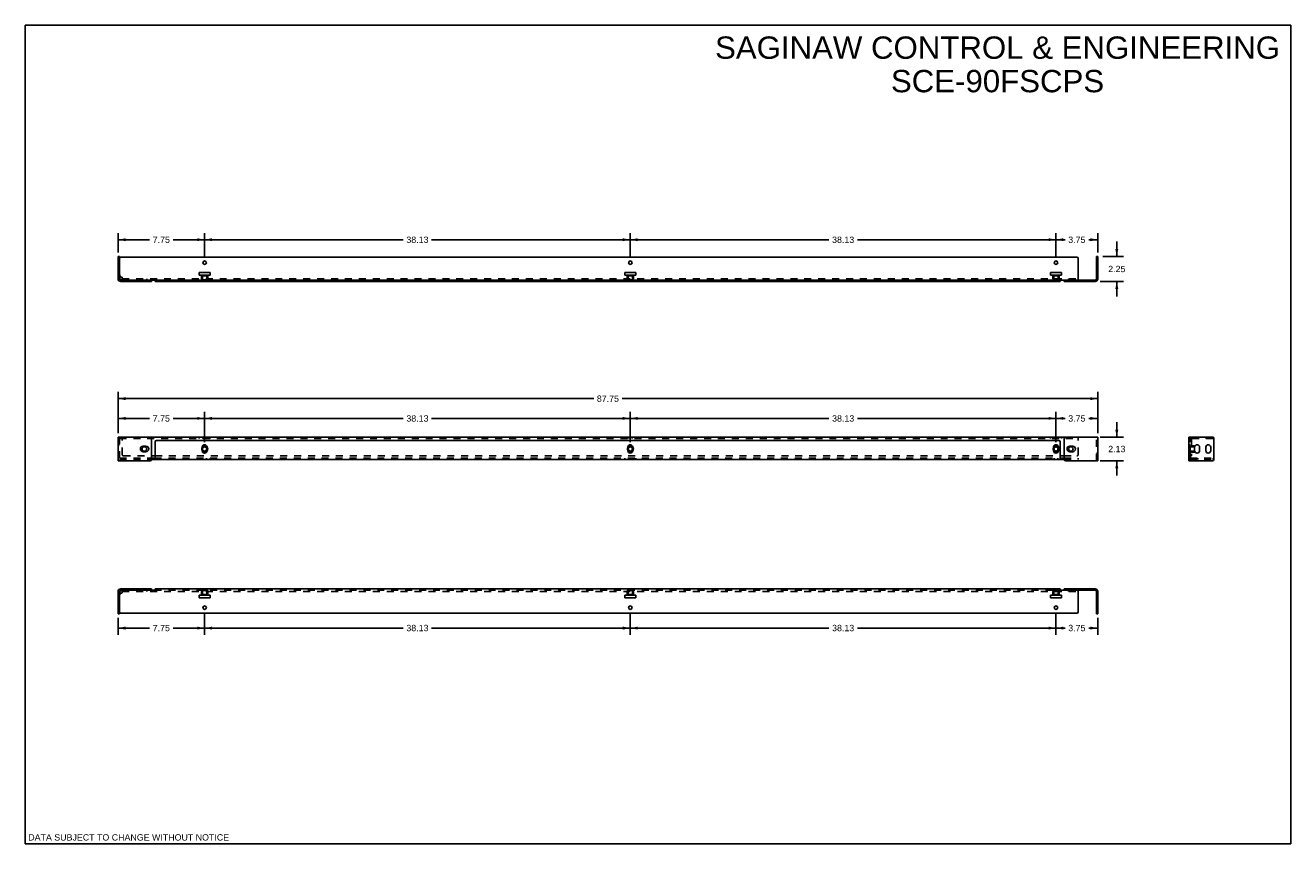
# Model space of a CAD drawing. Header units: inches. Extents: x 0 to 113, y 0 to 73.
import ezdxf

# ---------------------------------------------------------------- set-up
doc = ezdxf.new("R2010")
doc.units = ezdxf.units.IN
doc.header["$LTSCALE"] = 6.233333
doc.header["$MEASUREMENT"] = 0
doc.linetypes.add('HIDDEN', pattern=[0.2, 0.1, -0.1])
doc.layers.get('0').update_dxf_attribs({"linetype": 'CONTINUOUS'})
doc.layers.add('DEFAULT_2', color=8, linetype='HIDDEN')
doc.layers.add('DIMENSIONS', color=7, linetype='CONTINUOUS')
doc.styles.get("Standard").update_dxf_attribs({"font": 'arial.ttf'})
doc.dimstyles.new('DIMSTYLE_1', dxfattribs={"dimtxt": 0.566667, "dimasz": 0.666667, "dimexe": 0.09, "dimexo": 0.07, "dimgap": 0.0425, "dimtad": 0, "dimtih": 1, "dimtoh": 1, "dimzin": 4, "dimdsep": 46, "dimtxsty": 'Standard', "dimblk": '_FILLED', "dimblk1": '_FILLED', "dimblk2": '_FILLED', "dimcen": 0.09, "dimazin": 1, "dimtfac": 1, "dimtdec": 3, "dimtofl": 0, "dimtmove": 0, "dimatfit": 3, "dimldrblk": '_FILLED', "dimfxl": 0, "dimtolj": 1, "dimtzin": 4, "dimarcsym": 0})

# ---------------------------------------------------------------- blocks, each defined once
blk = doc.blocks.new('_FILLED')
at = {"color": 0, "linetype": 'ByBlock'}
blk.add_solid([(0, 0), (-1, 0.2), (-1, -0.2)], dxfattribs=at)
blk = doc.blocks.new('*D1')
at = {"layer": 'DIMENSIONS', "color": 2, "linetype": 'Continuous'}
for p, q in [((8.31, 36.78), (8.31, 40.48)), ((8.31, 39.88), (50.91, 39.88)), ((96.06, 39.88), (53.46, 39.88)), ((96.06, 36.78), (96.06, 40.48))]:
    blk.add_line(p, q, dxfattribs=at)
at = {"layer": 'DIMENSIONS', "color": 2, "linetype": 'Continuous', "xscale": 0.6666666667, "yscale": 0.6666666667, "zscale": 0.6666666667, "rotation": 180}
blk.add_blockref('_FILLED', (8.31, 39.88), dxfattribs=at)
at = {"layer": 'DIMENSIONS', "color": 2, "linetype": 'Continuous', "xscale": 0.6666666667, "yscale": 0.6666666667, "zscale": 0.6666666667}
blk.add_blockref('_FILLED', (96.06, 39.88), dxfattribs=at)
at = {"layer": 'DIMENSIONS', "color": 2, "linetype": 'Continuous', "insert": (52.18, 40.16), "char_height": 0.567, "width": 1.9802, "attachment_point": 2, "line_spacing_factor": 0.9}
blk.add_mtext('87.75', dxfattribs=at)
blk = doc.blocks.new('*D2')
at = {"layer": 'DIMENSIONS', "color": 2, "linetype": 'Continuous'}
for p, q in [((92.31, 35.99), (92.31, 38.71)), ((96.06, 36.78), (96.06, 38.71)), ((92.31, 38.11), (93.13, 38.11)), ((96.06, 38.11), (95.24, 38.11))]:
    blk.add_line(p, q, dxfattribs=at)
at = {"layer": 'DIMENSIONS', "color": 2, "linetype": 'Continuous', "xscale": 0.6666666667, "yscale": 0.6666666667, "zscale": 0.6666666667, "rotation": 180}
blk.add_blockref('_FILLED', (92.31, 38.11), dxfattribs=at)
at = {"layer": 'DIMENSIONS', "color": 2, "linetype": 'Continuous', "xscale": 0.6666666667, "yscale": 0.6666666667, "zscale": 0.6666666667}
blk.add_blockref('_FILLED', (96.06, 38.11), dxfattribs=at)
at = {"layer": 'DIMENSIONS', "color": 2, "linetype": 'Continuous', "insert": (94.18, 38.39), "char_height": 0.567, "width": 1.5399, "attachment_point": 2, "line_spacing_factor": 0.9}
blk.add_mtext('3.75', dxfattribs=at)
blk = doc.blocks.new('*D3')
at = {"layer": 'DIMENSIONS', "color": 2, "linetype": 'Continuous'}
for p, q in [((54.18, 35.99), (54.18, 38.71)), ((92.31, 35.99), (92.31, 38.71)), ((54.18, 38.11), (71.97, 38.11)), ((92.31, 38.11), (74.52, 38.11))]:
    blk.add_line(p, q, dxfattribs=at)
at = {"layer": 'DIMENSIONS', "color": 2, "linetype": 'Continuous', "xscale": 0.6666666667, "yscale": 0.6666666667, "zscale": 0.6666666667, "rotation": 180}
blk.add_blockref('_FILLED', (54.18, 38.11), dxfattribs=at)
at = {"layer": 'DIMENSIONS', "color": 2, "linetype": 'Continuous', "xscale": 0.6666666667, "yscale": 0.6666666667, "zscale": 0.6666666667}
blk.add_blockref('_FILLED', (92.31, 38.11), dxfattribs=at)
at = {"layer": 'DIMENSIONS', "color": 2, "linetype": 'Continuous', "insert": (73.25, 38.39), "char_height": 0.567, "width": 1.9802, "attachment_point": 2, "line_spacing_factor": 0.9}
blk.add_mtext('38.13', dxfattribs=at)
blk = doc.blocks.new('*D4')
at = {"layer": 'DIMENSIONS', "color": 2, "linetype": 'Continuous'}
for p, q in [((16.06, 35.99), (16.06, 38.71)), ((54.18, 35.99), (54.18, 38.71)), ((16.06, 38.11), (33.85, 38.11)), ((54.18, 38.11), (36.39, 38.11))]:
    blk.add_line(p, q, dxfattribs=at)
at = {"layer": 'DIMENSIONS', "color": 2, "linetype": 'Continuous', "xscale": 0.6666666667, "yscale": 0.6666666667, "zscale": 0.6666666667, "rotation": 180}
blk.add_blockref('_FILLED', (16.06, 38.11), dxfattribs=at)
at = {"layer": 'DIMENSIONS', "color": 2, "linetype": 'Continuous', "xscale": 0.6666666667, "yscale": 0.6666666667, "zscale": 0.6666666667}
blk.add_blockref('_FILLED', (54.18, 38.11), dxfattribs=at)
at = {"layer": 'DIMENSIONS', "color": 2, "linetype": 'Continuous', "insert": (35.12, 38.39), "char_height": 0.567, "width": 1.9802, "attachment_point": 2, "line_spacing_factor": 0.9}
blk.add_mtext('38.13', dxfattribs=at)
blk = doc.blocks.new('*D5')
at = {"layer": 'DIMENSIONS', "color": 2, "linetype": 'Continuous'}
for p, q in [((8.31, 36.78), (8.31, 38.71)), ((16.06, 35.99), (16.06, 38.71)), ((8.31, 38.11), (11.13, 38.11)), ((16.06, 38.11), (13.24, 38.11))]:
    blk.add_line(p, q, dxfattribs=at)
at = {"layer": 'DIMENSIONS', "color": 2, "linetype": 'Continuous', "xscale": 0.6666666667, "yscale": 0.6666666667, "zscale": 0.6666666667, "rotation": 180}
blk.add_blockref('_FILLED', (8.31, 38.11), dxfattribs=at)
at = {"layer": 'DIMENSIONS', "color": 2, "linetype": 'Continuous', "xscale": 0.6666666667, "yscale": 0.6666666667, "zscale": 0.6666666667}
blk.add_blockref('_FILLED', (16.06, 38.11), dxfattribs=at)
at = {"layer": 'DIMENSIONS', "color": 2, "linetype": 'Continuous', "insert": (12.18, 38.39), "char_height": 0.567, "width": 1.5399, "attachment_point": 2, "line_spacing_factor": 0.9}
blk.add_mtext('7.75', dxfattribs=at)
blk = doc.blocks.new('*D6')
at = {"layer": 'DIMENSIONS', "color": 2, "linetype": 'Continuous'}
for p, q in [((92.31, 20.69), (92.31, 18.72)), ((92.31, 19.32), (93.13, 19.32)), ((96.06, 19.32), (95.24, 19.32)), ((96.06, 20.25), (96.06, 18.72))]:
    blk.add_line(p, q, dxfattribs=at)
at = {"layer": 'DIMENSIONS', "color": 2, "linetype": 'Continuous', "xscale": 0.6666666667, "yscale": 0.6666666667, "zscale": 0.6666666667, "rotation": 180}
blk.add_blockref('_FILLED', (92.31, 19.32), dxfattribs=at)
at = {"layer": 'DIMENSIONS', "color": 2, "linetype": 'Continuous', "xscale": 0.6666666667, "yscale": 0.6666666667, "zscale": 0.6666666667}
blk.add_blockref('_FILLED', (96.06, 19.32), dxfattribs=at)
at = {"layer": 'DIMENSIONS', "color": 2, "linetype": 'Continuous', "insert": (94.18, 19.61), "char_height": 0.567, "width": 1.5399, "attachment_point": 2, "line_spacing_factor": 0.9}
blk.add_mtext('3.75', dxfattribs=at)
blk = doc.blocks.new('*D7')
at = {"layer": 'DIMENSIONS', "color": 2, "linetype": 'Continuous'}
for p, q in [((54.18, 20.69), (54.18, 18.72)), ((92.31, 20.69), (92.31, 18.72)), ((54.18, 19.32), (71.97, 19.32)), ((92.31, 19.32), (74.52, 19.32))]:
    blk.add_line(p, q, dxfattribs=at)
at = {"layer": 'DIMENSIONS', "color": 2, "linetype": 'Continuous', "xscale": 0.6666666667, "yscale": 0.6666666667, "zscale": 0.6666666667, "rotation": 180}
blk.add_blockref('_FILLED', (54.18, 19.32), dxfattribs=at)
at = {"layer": 'DIMENSIONS', "color": 2, "linetype": 'Continuous', "xscale": 0.6666666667, "yscale": 0.6666666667, "zscale": 0.6666666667}
blk.add_blockref('_FILLED', (92.31, 19.32), dxfattribs=at)
at = {"layer": 'DIMENSIONS', "color": 2, "linetype": 'Continuous', "insert": (73.25, 19.61), "char_height": 0.567, "width": 1.9802, "attachment_point": 2, "line_spacing_factor": 0.9}
blk.add_mtext('38.13', dxfattribs=at)
blk = doc.blocks.new('*D8')
at = {"layer": 'DIMENSIONS', "color": 2, "linetype": 'Continuous'}
for p, q in [((16.06, 20.69), (16.06, 18.72)), ((54.18, 20.69), (54.18, 18.72)), ((16.06, 19.32), (33.85, 19.32)), ((54.18, 19.32), (36.39, 19.32))]:
    blk.add_line(p, q, dxfattribs=at)
at = {"layer": 'DIMENSIONS', "color": 2, "linetype": 'Continuous', "xscale": 0.6666666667, "yscale": 0.6666666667, "zscale": 0.6666666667, "rotation": 180}
blk.add_blockref('_FILLED', (16.06, 19.32), dxfattribs=at)
at = {"layer": 'DIMENSIONS', "color": 2, "linetype": 'Continuous', "xscale": 0.6666666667, "yscale": 0.6666666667, "zscale": 0.6666666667}
blk.add_blockref('_FILLED', (54.18, 19.32), dxfattribs=at)
at = {"layer": 'DIMENSIONS', "color": 2, "linetype": 'Continuous', "insert": (35.12, 19.61), "char_height": 0.567, "width": 1.9802, "attachment_point": 2, "line_spacing_factor": 0.9}
blk.add_mtext('38.13', dxfattribs=at)
blk = doc.blocks.new('*D9')
at = {"layer": 'DIMENSIONS', "color": 2, "linetype": 'Continuous'}
for p, q in [((16.06, 20.69), (16.06, 18.72)), ((8.31, 20.25), (8.31, 18.72)), ((8.31, 19.32), (11.13, 19.32)), ((16.06, 19.32), (13.24, 19.32))]:
    blk.add_line(p, q, dxfattribs=at)
at = {"layer": 'DIMENSIONS', "color": 2, "linetype": 'Continuous', "xscale": 0.6666666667, "yscale": 0.6666666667, "zscale": 0.6666666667, "rotation": 180}
blk.add_blockref('_FILLED', (8.31, 19.32), dxfattribs=at)
at = {"layer": 'DIMENSIONS', "color": 2, "linetype": 'Continuous', "xscale": 0.6666666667, "yscale": 0.6666666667, "zscale": 0.6666666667}
blk.add_blockref('_FILLED', (16.06, 19.32), dxfattribs=at)
at = {"layer": 'DIMENSIONS', "color": 2, "linetype": 'Continuous', "insert": (12.18, 19.61), "char_height": 0.567, "width": 1.5399, "attachment_point": 2, "line_spacing_factor": 0.9}
blk.add_mtext('7.75', dxfattribs=at)
blk = doc.blocks.new('*D10')
at = {"layer": 'DIMENSIONS', "color": 2, "linetype": 'Continuous'}
for p, q in [((8.31, 52.97), (8.31, 54.72)), ((16.06, 52.53), (16.06, 54.72)), ((8.31, 54.12), (11.13, 54.12)), ((16.06, 54.12), (13.24, 54.12))]:
    blk.add_line(p, q, dxfattribs=at)
at = {"layer": 'DIMENSIONS', "color": 2, "linetype": 'Continuous', "xscale": 0.6666666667, "yscale": 0.6666666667, "zscale": 0.6666666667, "rotation": 180}
blk.add_blockref('_FILLED', (8.31, 54.12), dxfattribs=at)
at = {"layer": 'DIMENSIONS', "color": 2, "linetype": 'Continuous', "xscale": 0.6666666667, "yscale": 0.6666666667, "zscale": 0.6666666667}
blk.add_blockref('_FILLED', (16.06, 54.12), dxfattribs=at)
at = {"layer": 'DIMENSIONS', "color": 2, "linetype": 'Continuous', "insert": (12.18, 54.4), "char_height": 0.567, "width": 1.5399, "attachment_point": 2, "line_spacing_factor": 0.9}
blk.add_mtext('7.75', dxfattribs=at)
blk = doc.blocks.new('*D11')
at = {"layer": 'DIMENSIONS', "color": 2, "linetype": 'Continuous'}
for p, q in [((16.06, 52.53), (16.06, 54.72)), ((54.18, 52.53), (54.18, 54.72)), ((16.06, 54.12), (33.85, 54.12)), ((54.18, 54.12), (36.39, 54.12))]:
    blk.add_line(p, q, dxfattribs=at)
at = {"layer": 'DIMENSIONS', "color": 2, "linetype": 'Continuous', "xscale": 0.6666666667, "yscale": 0.6666666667, "zscale": 0.6666666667, "rotation": 180}
blk.add_blockref('_FILLED', (16.06, 54.12), dxfattribs=at)
at = {"layer": 'DIMENSIONS', "color": 2, "linetype": 'Continuous', "xscale": 0.6666666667, "yscale": 0.6666666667, "zscale": 0.6666666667}
blk.add_blockref('_FILLED', (54.18, 54.12), dxfattribs=at)
at = {"layer": 'DIMENSIONS', "color": 2, "linetype": 'Continuous', "insert": (35.12, 54.4), "char_height": 0.567, "width": 1.9802, "attachment_point": 2, "line_spacing_factor": 0.9}
blk.add_mtext('38.13', dxfattribs=at)
blk = doc.blocks.new('*D12')
at = {"layer": 'DIMENSIONS', "color": 2, "linetype": 'Continuous'}
for p, q in [((54.18, 52.53), (54.18, 54.72)), ((92.31, 52.53), (92.31, 54.72)), ((54.18, 54.12), (71.97, 54.12)), ((92.31, 54.12), (74.52, 54.12))]:
    blk.add_line(p, q, dxfattribs=at)
at = {"layer": 'DIMENSIONS', "color": 2, "linetype": 'Continuous', "xscale": 0.6666666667, "yscale": 0.6666666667, "zscale": 0.6666666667, "rotation": 180}
blk.add_blockref('_FILLED', (54.18, 54.12), dxfattribs=at)
at = {"layer": 'DIMENSIONS', "color": 2, "linetype": 'Continuous', "xscale": 0.6666666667, "yscale": 0.6666666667, "zscale": 0.6666666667}
blk.add_blockref('_FILLED', (92.31, 54.12), dxfattribs=at)
at = {"layer": 'DIMENSIONS', "color": 2, "linetype": 'Continuous', "insert": (73.25, 54.4), "char_height": 0.567, "width": 1.9802, "attachment_point": 2, "line_spacing_factor": 0.9}
blk.add_mtext('38.13', dxfattribs=at)
blk = doc.blocks.new('*D13')
at = {"layer": 'DIMENSIONS', "color": 2, "linetype": 'Continuous'}
for p, q in [((92.31, 52.53), (92.31, 54.72)), ((96.06, 52.97), (96.06, 54.72)), ((92.31, 54.12), (93.13, 54.12)), ((96.06, 54.12), (95.24, 54.12))]:
    blk.add_line(p, q, dxfattribs=at)
at = {"layer": 'DIMENSIONS', "color": 2, "linetype": 'Continuous', "xscale": 0.6666666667, "yscale": 0.6666666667, "zscale": 0.6666666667, "rotation": 180}
blk.add_blockref('_FILLED', (92.31, 54.12), dxfattribs=at)
at = {"layer": 'DIMENSIONS', "color": 2, "linetype": 'Continuous', "xscale": 0.6666666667, "yscale": 0.6666666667, "zscale": 0.6666666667}
blk.add_blockref('_FILLED', (96.06, 54.12), dxfattribs=at)
at = {"layer": 'DIMENSIONS', "color": 2, "linetype": 'Continuous', "insert": (94.18, 54.4), "char_height": 0.567, "width": 1.5399, "attachment_point": 2, "line_spacing_factor": 0.9}
blk.add_mtext('3.75', dxfattribs=at)
blk = doc.blocks.new('*D14')
at = {"layer": 'DIMENSIONS', "color": 2, "linetype": 'Continuous'}
for p, q in [((97.76, 52.62), (97.76, 53.96)), ((96.52, 52.62), (98.36, 52.62)), ((96.27, 50.37), (98.36, 50.37)), ((97.76, 50.37), (97.76, 49.04))]:
    blk.add_line(p, q, dxfattribs=at)
at = {"layer": 'DIMENSIONS', "color": 2, "linetype": 'Continuous', "xscale": 0.6666666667, "yscale": 0.6666666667, "zscale": 0.6666666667}
for p, rotation in [((97.76, 52.62), 270), ((97.76, 50.37), 90)]:
    blk.add_blockref('_FILLED', p, dxfattribs=dict(at, rotation=rotation))
at = {"layer": 'DIMENSIONS', "color": 2, "linetype": 'Continuous', "insert": (97.76, 51.78), "char_height": 0.567, "width": 1.5399, "attachment_point": 2, "line_spacing_factor": 0.9}
blk.add_mtext('2.25', dxfattribs=at)
blk = doc.blocks.new('*D15')
at = {"layer": 'DIMENSIONS', "color": 2, "linetype": 'Continuous'}
for p, q in [((97.76, 36.43), (97.76, 37.77)), ((96.27, 36.43), (98.36, 36.43)), ((96.27, 34.31), (98.36, 34.31)), ((97.76, 34.31), (97.76, 32.98))]:
    blk.add_line(p, q, dxfattribs=at)
at = {"layer": 'DIMENSIONS', "color": 2, "linetype": 'Continuous', "xscale": 0.6666666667, "yscale": 0.6666666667, "zscale": 0.6666666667}
for p, rotation in [((97.76, 36.43), 270), ((97.76, 34.31), 90)]:
    blk.add_blockref('_FILLED', p, dxfattribs=dict(at, rotation=rotation))
at = {"layer": 'DIMENSIONS', "color": 2, "linetype": 'Continuous', "insert": (97.76, 35.65), "char_height": 0.567, "width": 1.5399, "attachment_point": 2, "line_spacing_factor": 0.9}
blk.add_mtext('2.13', dxfattribs=at)

msp = doc.modelspace()

# ---------------------------------------------------------------- linework, layer by layer
at = {"color": 7, "linetype": 'Continuous'}
for p, q in [((0, 0), (0, 73.333)), ((0, 73.333), (113.333, 73.333)), ((113.333, 0), (113.333, 73.333)), ((8.433, 52.625), (8.308, 52.625)), ((8.433, 52.437), (8.433, 52.625)), ((95.933, 52.625), (96.058, 52.625)), ((95.933, 50.625), (95.933, 52.625)), ((8.433, 50.625), (8.433, 51)), ((8.558, 50.5), (11.308, 50.5)), ((11.308, 50.5), (11.308, 50.375)), ((11.62, 50.5), (11.62, 50.375)), ((92.683, 50.5), (92.683, 50.375)), ((93.058, 50.5), (95.808, 50.5)), ((93.058, 50.5), (93.058, 50.375)), ((106.389, 36.417), (106.389, 36.434)), ((11.308, 34.559), (11.583, 34.559)), ((11.583, 34.559), (11.583, 34.434)), ((92.72, 34.559), (93.058, 34.559)), ((92.72, 34.559), (92.72, 34.434)), ((11.308, 22.717), (8.558, 22.717)), ((11.308, 22.717), (11.308, 22.842)), ((93.058, 22.717), (93.058, 22.842)), ((93.058, 22.717), (95.808, 22.717)), ((94.308, 22.592), (94.308, 22.717)), ((8.433, 22.592), (8.433, 20.592)), ((95.933, 20.592), (95.933, 22.592)), ((8.433, 20.592), (8.308, 20.592)), ((95.933, 20.592), (96.058, 20.592)), ((0, 0), (113.333, 0))]:
    msp.add_line(p, q, dxfattribs=at)
at = {"color": 3, "linetype": 'Continuous'}
for p, q in [((8.308, 50.625), (8.308, 52.625)), ((8.433, 52.437), (8.433, 51)), ((8.558, 52.562), (94.183, 52.562)), ((94.308, 50.5), (94.308, 52.437)), ((96.058, 50.625), (96.058, 52.625)), ((15.558, 51.187), (15.558, 50.937)), ((16.558, 51.187), (15.558, 51.187)), ((16.558, 50.937), (16.558, 51.187)), ((54.683, 51.187), (53.683, 51.187)), ((53.683, 51.187), (53.683, 50.937)), ((54.683, 50.937), (54.683, 51.187)), ((92.808, 51.187), (91.808, 51.187)), ((91.808, 51.187), (91.808, 50.937)), ((92.808, 50.937), (92.808, 51.187)), ((11.308, 50.375), (8.558, 50.375)), ((8.683, 50.5), (8.683, 50.75)), ((11.308, 50.5), (93.058, 50.5)), ((92.683, 50.375), (11.62, 50.375)), ((15.558, 50.937), (16.558, 50.937)), ((53.683, 50.937), (54.683, 50.937)), ((91.808, 50.937), (92.808, 50.937)), ((93.058, 50.375), (95.808, 50.375)), ((8.308, 36.434), (8.308, 34.309)), ((8.308, 36.434), (96.058, 36.434)), ((11.308, 36.309), (11.308, 34.434)), ((93.058, 34.434), (93.058, 36.309)), ((96.058, 34.309), (96.058, 36.434)), ((104.201, 34.309), (104.201, 36.434)), ((104.201, 36.434), (106.389, 36.434)), ((106.451, 34.434), (106.451, 36.309)), ((10.558, 35.621), (10.808, 35.621)), ((11.62, 35.996), (11.62, 34.494)), ((92.558, 36.121), (11.745, 36.121)), ((15.839, 35.215), (15.839, 35.527)), ((16.277, 35.527), (16.277, 35.215)), ((53.964, 35.215), (53.964, 35.527)), ((54.402, 35.527), (54.402, 35.215)), ((92.089, 35.215), (92.089, 35.527)), ((92.527, 35.527), (92.527, 35.215)), ((92.683, 34.494), (92.683, 35.996)), ((93.558, 35.621), (93.808, 35.621)), ((104.732, 35.215), (104.732, 35.528)), ((105.17, 35.528), (105.17, 35.215)), ((105.732, 35.215), (105.732, 35.528)), ((106.17, 35.528), (106.17, 35.215)), ((8.308, 34.309), (11.183, 34.309)), ((10.808, 35.121), (10.558, 35.121)), ((11.308, 34.746), (11.62, 34.746)), ((11.308, 34.434), (11.583, 34.434)), ((11.589, 34.436), (11.583, 34.434)), ((11.605, 34.434), (92.698, 34.434)), ((92.683, 34.746), (93.058, 34.746)), ((92.714, 34.436), (92.72, 34.434)), ((92.72, 34.434), (93.058, 34.434)), ((93.183, 34.309), (96.058, 34.309)), ((93.808, 35.121), (93.558, 35.121)), ((104.201, 34.309), (106.326, 34.309)), ((8.558, 22.842), (11.308, 22.842)), ((11.308, 22.717), (11.583, 22.717)), ((11.589, 22.723), (11.583, 22.717)), ((11.62, 22.842), (11.62, 22.755)), ((11.62, 22.842), (92.683, 22.842)), ((92.683, 22.842), (92.683, 22.755)), ((92.714, 22.723), (92.72, 22.717)), ((92.72, 22.717), (93.058, 22.717)), ((93.058, 22.842), (95.808, 22.842)), ((8.308, 20.592), (8.308, 22.592)), ((15.558, 22.279), (15.558, 22.029)), ((16.558, 22.279), (15.558, 22.279)), ((15.558, 22.029), (16.558, 22.029)), ((16.558, 22.029), (16.558, 22.279)), ((53.683, 22.279), (53.683, 22.029)), ((54.683, 22.279), (53.683, 22.279)), ((53.683, 22.029), (54.683, 22.029)), ((54.683, 22.029), (54.683, 22.279)), ((92.808, 22.279), (91.808, 22.279)), ((91.808, 22.279), (91.808, 22.029)), ((91.808, 22.029), (92.808, 22.029)), ((92.808, 22.029), (92.808, 22.279)), ((94.308, 22.592), (94.308, 20.779)), ((96.058, 22.592), (96.058, 20.592)), ((94.183, 20.654), (8.558, 20.654))]:
    msp.add_line(p, q, dxfattribs=at)
for points in [[(11.615, 50.468), (11.611, 50.473), (11.607, 50.477), (11.603, 50.481), (11.599, 50.484), (11.594, 50.488), (11.589, 50.493)], [(92.688, 50.468), (92.692, 50.473), (92.696, 50.477), (92.7, 50.481), (92.704, 50.484), (92.708, 50.488), (92.714, 50.493)], [(11.607, 34.466), (11.603, 34.456), (11.599, 34.447), (11.594, 34.44), (11.589, 34.436)], [(11.62, 34.494), (11.615, 34.486), (11.611, 34.476), (11.607, 34.466)], [(92.683, 34.494), (92.688, 34.486), (92.692, 34.476), (92.696, 34.466)], [(92.696, 34.466), (92.7, 34.456), (92.704, 34.447), (92.708, 34.44), (92.714, 34.436)], [(11.62, 22.755), (11.615, 22.748), (11.611, 22.743), (11.607, 22.739), (11.603, 22.735), (11.599, 22.732), (11.594, 22.728), (11.589, 22.723)], [(92.683, 22.755), (92.688, 22.748), (92.692, 22.743), (92.696, 22.739), (92.7, 22.735), (92.704, 22.732), (92.708, 22.728), (92.714, 22.723)]]:
    msp.add_lwpolyline(points, dxfattribs=at)
at = {"color": 7, "linetype": 'Continuous'}
for points in [[(11.62, 34.589), (11.615, 34.589), (11.61, 34.588), (11.606, 34.585), (11.603, 34.581), (11.6, 34.576), (11.597, 34.572), (11.594, 34.567), (11.591, 34.563), (11.587, 34.56), (11.583, 34.559)], [(92.683, 34.589), (92.688, 34.589), (92.693, 34.588), (92.697, 34.585), (92.7, 34.581), (92.703, 34.576), (92.706, 34.572), (92.709, 34.567), (92.712, 34.563), (92.716, 34.56), (92.72, 34.559)]]:
    msp.add_lwpolyline(points, dxfattribs=at)
at = {"color": 3, "linetype": 'Continuous'}
for centre, radius in [((16.058, 52.062), 0.156), ((54.183, 52.062), 0.156), ((92.308, 52.062), 0.156), ((10.668, 35.371), 0.203), ((93.636, 35.371), 0.203), ((16.058, 21.154), 0.156), ((54.183, 21.154), 0.156), ((92.308, 21.154), 0.156)]:
    msp.add_circle(centre, radius, dxfattribs=at)
at = {"color": 7, "linetype": 'Continuous'}
for centre, radius in [((16.058, 35.371), 0.198), ((16.058, 35.371), 0.188), ((54.183, 35.371), 0.198), ((54.183, 35.371), 0.188), ((92.308, 35.371), 0.198), ((92.308, 35.371), 0.188)]:
    msp.add_circle(centre, radius, dxfattribs=at)
at = {"color": 3, "linetype": 'Continuous'}
for centre, radius, start, end in [((8.558, 52.437), 0.125, 90, 180), ((94.183, 52.437), 0.125, 0, 90), ((8.558, 50.625), 0.25, 180, 270), ((8.683, 51), 0.25, 180, 270), ((95.808, 50.625), 0.25, 270, 360), ((11.183, 36.309), 0.125, 0, 90), ((93.183, 36.309), 0.125, 90, 180), ((106.326, 36.309), 0.125, 0, 90), ((10.558, 35.371), 0.25, 90, 270), ((10.808, 35.371), 0.25, 270, 90), ((11.745, 35.996), 0.125, 90, 180), ((16.058, 35.371), 0.25, 28.32862, 151.67138), ((16.058, 35.371), 0.25, 208.32862, 331.67138), ((16.058, 35.527), 0.219, 0, 180), ((16.058, 35.215), 0.219, 180, 360), ((54.183, 35.371), 0.25, 28.32862, 151.67138), ((54.183, 35.371), 0.25, 208.32862, 331.67138), ((54.183, 35.527), 0.219, 0, 180), ((54.183, 35.215), 0.219, 180, 360), ((92.308, 35.371), 0.25, 28.32862, 151.67138), ((92.308, 35.371), 0.25, 208.32862, 331.67138), ((92.308, 35.527), 0.219, 0, 180), ((92.308, 35.215), 0.219, 180, 360), ((92.558, 35.996), 0.125, 0, 90), ((93.558, 35.371), 0.25, 90, 270), ((93.808, 35.371), 0.25, 270, 90), ((104.951, 35.528), 0.219, 0, 180), ((104.951, 35.215), 0.219, 180, 360), ((105.951, 35.528), 0.219, 0, 180), ((105.951, 35.215), 0.219, 180, 360), ((11.183, 34.434), 0.125, 270, 360), ((93.183, 34.434), 0.125, 180, 270), ((106.326, 34.434), 0.125, 270, 360), ((8.558, 22.592), 0.25, 90, 180), ((8.683, 22.467), 0.25, 90, 180), ((94.183, 22.592), 0.125, 0, 90), ((95.808, 22.592), 0.25, 0, 90), ((8.558, 20.779), 0.125, 180, 270), ((94.183, 20.779), 0.125, 270, 360)]:
    msp.add_arc(centre, radius, start, end, dxfattribs=at)
at = {"color": 7, "linetype": 'Continuous'}
for centre, radius, start, end in [((8.683, 50.75), 0.25, 180, 266.99479), ((8.558, 50.625), 0.125, 180, 270), ((95.808, 50.625), 0.125, 270, 360), ((8.558, 22.592), 0.125, 90, 180), ((95.808, 22.592), 0.125, 0, 90)]:
    msp.add_arc(centre, radius, start, end, dxfattribs=at)
at = {"layer": 'DEFAULT_2', "color": 8, "linetype": 'HIDDEN'}
for p, q in [((8.308, 52.343), (8.433, 52.343)), ((96.058, 52.343), (95.933, 52.343)), ((8.308, 51.906), (8.433, 51.906)), ((8.308, 51.343), (8.433, 51.343)), ((96.058, 51.906), (95.933, 51.906)), ((96.058, 51.343), (95.933, 51.343)), ((8.308, 50.906), (8.433, 50.906)), ((8.683, 50.625), (94.308, 50.625)), ((10.308, 50.5), (10.308, 50.375)), ((10.465, 50.5), (10.465, 50.625)), ((10.871, 50.5), (10.871, 50.625)), ((11.058, 50.5), (11.058, 50.375)), ((11.589, 50.493), (11.583, 50.5)), ((11.62, 50.461), (11.615, 50.468)), ((11.62, 50.5), (11.62, 50.543)), ((15.788, 50.895), (15.778, 50.885)), ((15.778, 50.625), (15.778, 50.885)), ((16.338, 50.885), (15.778, 50.885)), ((15.788, 50.895), (16.328, 50.895)), ((15.808, 50.5), (15.808, 50.625)), ((15.808, 50.505), (15.808, 50.625)), ((16.307, 50.505), (15.808, 50.505)), ((15.839, 50.375), (15.839, 50.5)), ((15.86, 50.895), (15.87, 50.885)), ((15.86, 50.505), (15.87, 50.515)), ((15.87, 50.885), (15.87, 50.515)), ((16.245, 50.515), (15.87, 50.515)), ((16.255, 50.895), (16.245, 50.885)), ((16.245, 50.885), (16.245, 50.515)), ((16.255, 50.505), (16.245, 50.515)), ((16.277, 50.375), (16.277, 50.5)), ((16.307, 50.505), (16.307, 50.625)), ((16.308, 50.5), (16.308, 50.625)), ((16.328, 50.895), (16.338, 50.885)), ((16.338, 50.625), (16.338, 50.885)), ((53.913, 50.895), (53.903, 50.885)), ((54.463, 50.885), (53.903, 50.885)), ((53.903, 50.625), (53.903, 50.885)), ((53.913, 50.895), (54.453, 50.895)), ((53.933, 50.5), (53.933, 50.625)), ((53.933, 50.505), (53.933, 50.625)), ((54.432, 50.505), (53.933, 50.505)), ((53.964, 50.375), (53.964, 50.5)), ((53.985, 50.895), (53.995, 50.885)), ((53.985, 50.505), (53.995, 50.515)), ((53.995, 50.885), (53.995, 50.515)), ((54.37, 50.515), (53.995, 50.515)), ((54.38, 50.895), (54.37, 50.885)), ((54.37, 50.885), (54.37, 50.515)), ((54.38, 50.505), (54.37, 50.515)), ((54.402, 50.375), (54.402, 50.5)), ((54.432, 50.505), (54.432, 50.625)), ((54.433, 50.5), (54.433, 50.625)), ((54.453, 50.895), (54.463, 50.885)), ((54.463, 50.625), (54.463, 50.885)), ((92.038, 50.895), (92.028, 50.885)), ((92.588, 50.885), (92.028, 50.885)), ((92.028, 50.625), (92.028, 50.885)), ((92.038, 50.895), (92.578, 50.895)), ((92.058, 50.5), (92.058, 50.625)), ((92.058, 50.505), (92.058, 50.625)), ((92.557, 50.505), (92.058, 50.505)), ((92.089, 50.375), (92.089, 50.5)), ((92.11, 50.895), (92.12, 50.885)), ((92.11, 50.505), (92.12, 50.515)), ((92.12, 50.885), (92.12, 50.515)), ((92.495, 50.515), (92.12, 50.515)), ((92.505, 50.895), (92.495, 50.885)), ((92.495, 50.885), (92.495, 50.515)), ((92.505, 50.505), (92.495, 50.515)), ((92.527, 50.375), (92.527, 50.5)), ((92.557, 50.505), (92.557, 50.625)), ((92.558, 50.5), (92.558, 50.625)), ((92.578, 50.895), (92.588, 50.885)), ((92.588, 50.625), (92.588, 50.885)), ((92.683, 50.5), (92.683, 50.543)), ((92.683, 50.461), (92.688, 50.468)), ((92.714, 50.493), (92.72, 50.5)), ((93.308, 50.5), (93.308, 50.375)), ((93.433, 50.5), (93.433, 50.625)), ((93.839, 50.5), (93.839, 50.625)), ((94.058, 50.5), (94.058, 50.375)), ((96.058, 50.906), (95.933, 50.906)), ((8.433, 36.434), (8.433, 34.309)), ((8.433, 36.309), (94.308, 36.309)), ((8.683, 34.871), (8.683, 36.434)), ((15.558, 36.434), (15.558, 36.309)), ((15.902, 36.434), (15.902, 36.309)), ((16.214, 36.434), (16.214, 36.309)), ((16.558, 36.434), (16.558, 36.309)), ((53.683, 36.434), (53.683, 36.309)), ((54.027, 36.434), (54.027, 36.309)), ((54.339, 36.434), (54.339, 36.309)), ((54.683, 36.434), (54.683, 36.309)), ((91.808, 36.434), (91.808, 36.309)), ((92.152, 36.434), (92.152, 36.309)), ((92.464, 36.434), (92.464, 36.309)), ((92.808, 36.434), (92.808, 36.309)), ((94.308, 34.871), (94.308, 36.434)), ((95.933, 34.309), (95.933, 36.434)), ((104.326, 36.184), (104.326, 36.434)), ((104.576, 36.309), (104.576, 36.434)), ((106.389, 36.309), (104.576, 36.309)), ((104.764, 36.434), (104.764, 36.309)), ((105.014, 36.434), (105.014, 36.309)), ((105.733, 36.434), (105.733, 36.309)), ((106.045, 36.434), (106.045, 36.309)), ((106.389, 36.309), (106.389, 36.417)), ((8.433, 35.746), (8.308, 35.746)), ((95.933, 35.746), (96.058, 35.746)), ((104.326, 36.121), (104.201, 36.121)), ((104.326, 35.746), (104.201, 35.746)), ((104.201, 35.621), (104.451, 35.621)), ((104.326, 34.746), (104.326, 36.184)), ((104.326, 35.574), (104.451, 35.574)), ((104.326, 35.168), (104.451, 35.168)), ((104.331, 35.122), (104.331, 35.621)), ((104.331, 35.621), (104.451, 35.621)), ((104.341, 35.559), (104.331, 35.569)), ((104.341, 35.184), (104.331, 35.174)), ((104.341, 35.559), (104.341, 35.184)), ((104.341, 35.559), (104.711, 35.559)), ((104.341, 35.184), (104.711, 35.184)), ((104.451, 36.184), (104.451, 34.746)), ((104.451, 35.651), (104.711, 35.651)), ((104.711, 35.651), (104.711, 35.091)), ((104.721, 35.641), (104.711, 35.651)), ((104.711, 35.559), (104.721, 35.569)), ((104.711, 35.184), (104.721, 35.174)), ((104.721, 35.641), (104.721, 35.101)), ((8.433, 34.996), (8.308, 34.996)), ((8.433, 34.559), (11.308, 34.559)), ((8.433, 34.434), (11.308, 34.434)), ((8.808, 34.746), (11.308, 34.746)), ((11.583, 34.559), (92.72, 34.559)), ((11.583, 34.434), (11.605, 34.434)), ((11.62, 34.746), (92.683, 34.746)), ((15.558, 34.434), (15.558, 34.559)), ((15.902, 34.434), (15.902, 34.559)), ((16.214, 34.434), (16.214, 34.559)), ((16.558, 34.434), (16.558, 34.559)), ((53.683, 34.434), (53.683, 34.559)), ((54.027, 34.434), (54.027, 34.559)), ((54.339, 34.434), (54.339, 34.559)), ((54.683, 34.434), (54.683, 34.559)), ((91.808, 34.434), (91.808, 34.559)), ((92.152, 34.434), (92.152, 34.559)), ((92.464, 34.434), (92.464, 34.559)), ((92.698, 34.434), (92.72, 34.434)), ((92.808, 34.434), (92.808, 34.559)), ((93.058, 34.746), (94.183, 34.746)), ((93.058, 34.559), (94.308, 34.559)), ((93.058, 34.434), (94.308, 34.434)), ((94.308, 34.559), (94.308, 34.434)), ((95.933, 34.996), (96.058, 34.996)), ((104.201, 35.121), (104.451, 35.121)), ((104.326, 34.996), (104.201, 34.996)), ((104.288, 34.494), (104.37, 34.589)), ((104.326, 34.309), (104.326, 34.746)), ((104.451, 34.746), (104.326, 34.746)), ((104.326, 34.559), (106.389, 34.559)), ((104.326, 34.434), (106.389, 34.434)), ((104.331, 35.122), (104.451, 35.122)), ((104.351, 34.566), (104.352, 34.568)), ((104.352, 34.568), (104.354, 34.571)), ((104.451, 35.091), (104.711, 35.091)), ((104.721, 35.101), (104.711, 35.091)), ((104.764, 34.434), (104.764, 34.559)), ((105.014, 34.434), (105.014, 34.559)), ((105.733, 34.434), (105.733, 34.559)), ((106.045, 34.434), (106.045, 34.559)), ((106.389, 34.559), (106.389, 34.434)), ((8.683, 22.467), (8.683, 22.717)), ((10.308, 22.717), (10.308, 22.842)), ((10.465, 22.717), (10.465, 22.592)), ((10.871, 22.717), (10.871, 22.592)), ((11.058, 22.717), (11.058, 22.842)), ((11.583, 22.717), (92.72, 22.717)), ((11.62, 22.755), (11.62, 22.673)), ((15.808, 22.717), (15.808, 22.592)), ((15.808, 22.712), (15.808, 22.592)), ((16.307, 22.712), (15.808, 22.712)), ((15.839, 22.842), (15.839, 22.717)), ((15.86, 22.712), (15.87, 22.702)), ((15.87, 22.332), (15.87, 22.702)), ((16.245, 22.702), (15.87, 22.702)), ((16.255, 22.712), (16.245, 22.702)), ((16.245, 22.332), (16.245, 22.702)), ((16.277, 22.842), (16.277, 22.717)), ((16.307, 22.712), (16.307, 22.592)), ((16.308, 22.717), (16.308, 22.592)), ((53.933, 22.717), (53.933, 22.592)), ((53.933, 22.712), (53.933, 22.592)), ((54.432, 22.712), (53.933, 22.712)), ((53.964, 22.842), (53.964, 22.717)), ((53.985, 22.712), (53.995, 22.702)), ((53.995, 22.332), (53.995, 22.702)), ((54.37, 22.702), (53.995, 22.702)), ((54.38, 22.712), (54.37, 22.702)), ((54.37, 22.332), (54.37, 22.702)), ((54.402, 22.842), (54.402, 22.717)), ((54.432, 22.712), (54.432, 22.592)), ((54.433, 22.717), (54.433, 22.592)), ((92.058, 22.717), (92.058, 22.592)), ((92.557, 22.712), (92.058, 22.712)), ((92.058, 22.712), (92.058, 22.592)), ((92.089, 22.842), (92.089, 22.717)), ((92.11, 22.712), (92.12, 22.702)), ((92.495, 22.702), (92.12, 22.702)), ((92.12, 22.332), (92.12, 22.702)), ((92.505, 22.712), (92.495, 22.702)), ((92.495, 22.332), (92.495, 22.702)), ((92.527, 22.842), (92.527, 22.717)), ((92.557, 22.712), (92.557, 22.592)), ((92.558, 22.717), (92.558, 22.592)), ((92.683, 22.755), (92.683, 22.673)), ((93.308, 22.717), (93.308, 22.842)), ((93.433, 22.717), (93.433, 22.592)), ((93.839, 22.717), (93.839, 22.592)), ((94.058, 22.717), (94.058, 22.842)), ((8.308, 22.31), (8.433, 22.31)), ((8.308, 21.873), (8.433, 21.873)), ((8.683, 22.592), (94.308, 22.592)), ((15.778, 22.592), (15.778, 22.332)), ((15.788, 22.322), (15.778, 22.332)), ((16.338, 22.332), (15.778, 22.332)), ((16.328, 22.322), (15.788, 22.322)), ((15.86, 22.322), (15.87, 22.332)), ((16.255, 22.322), (16.245, 22.332)), ((16.328, 22.322), (16.338, 22.332)), ((16.338, 22.592), (16.338, 22.332)), ((53.903, 22.592), (53.903, 22.332)), ((54.463, 22.332), (53.903, 22.332)), ((53.913, 22.322), (53.903, 22.332)), ((54.453, 22.322), (53.913, 22.322)), ((53.985, 22.322), (53.995, 22.332)), ((54.38, 22.322), (54.37, 22.332)), ((54.453, 22.322), (54.463, 22.332)), ((54.463, 22.592), (54.463, 22.332)), ((92.028, 22.592), (92.028, 22.332)), ((92.588, 22.332), (92.028, 22.332)), ((92.038, 22.322), (92.028, 22.332)), ((92.578, 22.322), (92.038, 22.322)), ((92.11, 22.322), (92.12, 22.332)), ((92.505, 22.322), (92.495, 22.332)), ((92.578, 22.322), (92.588, 22.332)), ((92.588, 22.592), (92.588, 22.332)), ((96.058, 22.31), (95.933, 22.31)), ((96.058, 21.873), (95.933, 21.873)), ((8.308, 21.31), (8.433, 21.31)), ((8.308, 20.873), (8.433, 20.873)), ((96.058, 21.31), (95.933, 21.31)), ((96.058, 20.873), (95.933, 20.873))]:
    msp.add_line(p, q, dxfattribs=at)
for points in [[(11.62, 50.543), (11.615, 50.541), (11.61, 50.538), (11.606, 50.534), (11.603, 50.53), (11.6, 50.526), (11.597, 50.521), (11.594, 50.516), (11.591, 50.511), (11.587, 50.505), (11.583, 50.5)], [(92.683, 50.543), (92.688, 50.541), (92.693, 50.538), (92.697, 50.534), (92.7, 50.53), (92.703, 50.526), (92.706, 50.521), (92.709, 50.516), (92.712, 50.511), (92.716, 50.505), (92.72, 50.5)], [(104.288, 34.494), (104.295, 34.486), (104.3, 34.476), (104.304, 34.466), (104.307, 34.456), (104.311, 34.447), (104.315, 34.44), (104.32, 34.436), (104.326, 34.434)], [(104.37, 34.589), (104.367, 34.589), (104.365, 34.588), (104.361, 34.585), (104.357, 34.581), (104.353, 34.576), (104.348, 34.572), (104.343, 34.567), (104.337, 34.563), (104.332, 34.56), (104.326, 34.559)], [(104.326, 34.498), (104.326, 34.498), (104.326, 34.501), (104.327, 34.506), (104.328, 34.51), (104.33, 34.515), (104.331, 34.52), (104.333, 34.525), (104.334, 34.53), (104.336, 34.535), (104.338, 34.54), (104.34, 34.545), (104.342, 34.55), (104.345, 34.555), (104.347, 34.559), (104.349, 34.563), (104.351, 34.566)], [(104.326, 34.502), (104.326, 34.499), (104.326, 34.498)], [(104.351, 34.567), (104.349, 34.565), (104.346, 34.562), (104.342, 34.558), (104.338, 34.554)], [(104.354, 34.571), (104.354, 34.571), (104.352, 34.568), (104.351, 34.567)], [(11.62, 22.673), (11.615, 22.675), (11.61, 22.678), (11.606, 22.682), (11.603, 22.686), (11.6, 22.69), (11.597, 22.695), (11.594, 22.7), (11.591, 22.706), (11.587, 22.711), (11.583, 22.717)], [(92.683, 22.673), (92.688, 22.675), (92.693, 22.678), (92.697, 22.682), (92.7, 22.686), (92.703, 22.69), (92.706, 22.695), (92.709, 22.7), (92.712, 22.706), (92.716, 22.711), (92.72, 22.717)]]:
    msp.add_lwpolyline(points, dxfattribs=at)
for centre, radius in [((16.058, 35.371), 0.28), ((16.058, 35.371), 0.27), ((16.058, 35.371), 0.249), ((54.183, 35.371), 0.28), ((54.183, 35.371), 0.27), ((54.183, 35.371), 0.249), ((92.308, 35.371), 0.28), ((92.308, 35.371), 0.27), ((92.308, 35.371), 0.249)]:
    msp.add_circle(centre, radius, dxfattribs=at)
for centre, radius, start, end in [((8.683, 50.75), 0.25, 266.99479, 270), ((94.183, 50.625), 0.125, 270, 360), ((104.576, 36.184), 0.25, 90, 180), ((104.576, 36.184), 0.125, 90, 180), ((16.058, 35.371), 0.25, 151.67138, 208.32862), ((16.058, 35.371), 0.25, 331.67138, 28.32862), ((54.183, 35.371), 0.25, 151.67138, 208.32862), ((54.183, 35.371), 0.25, 331.67138, 28.32862), ((92.308, 35.371), 0.25, 151.67138, 208.32862), ((92.308, 35.371), 0.25, 331.67138, 28.32862), ((8.808, 34.871), 0.125, 180, 270), ((94.183, 34.871), 0.125, 270, 360), ((104.451, 34.684), 0.25, 180, 270), ((104.451, 34.684), 0.125, 180, 270), ((8.683, 22.217), 0.25, 90, 180)]:
    msp.add_arc(centre, radius, start, end, dxfattribs=at)

# ---------------------------------------------------------------- texts
at = {"layer": 'DIMENSIONS', "color": 2, "linetype": 'Continuous', "attachment_point": 2, "line_spacing_factor": 0.9}
for s, insert, char_height, width in [('SAGINAW CONTROL & ENGINEERING\\PSCE-90FSCPS', (87.077, 72.333), 2, 50.51301), ('DATA SUBJECT TO CHANGE WITHOUT NOTICE', (9.259, 0.85), 0.56667, 17.95217)]:
    msp.add_mtext(s, dxfattribs=dict(at, insert=insert, char_height=char_height, width=width))

# ---------------------------------------------------------------- dimensions: what is measured, and where the dimension line sits
at = {"layer": 'DIMENSIONS', "color": 2, "linetype": 'Continuous'}
for base, p1, p2, picture, middle in [((16.058, 54.115), (8.308, 52.896), (16.058, 52.459), '*D10', (12.185, 54.108)), ((54.182654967, 54.115294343), (16.057654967, 52.458720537), (54.182654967, 52.458720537), '*D11', (35.11895223, 54.11213501)), ((92.307654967, 54.115294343), (54.182654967, 52.458720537), (92.307654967, 52.458720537), '*D12', (73.24395284, 54.11213501)), ((96.058, 54.115), (92.308, 52.459), (96.058, 52.896), '*D13', (94.184, 54.112)), ((16.058, 38.107), (8.308, 36.705), (16.058, 35.924), '*D5', (12.185, 38.1)), ((16.058, 19.322), (8.308, 20.32), (16.058, 20.757), '*D9', (12.185, 19.315))]:
    dim = msp.add_linear_dim(base=base, p1=p1, p2=p2, dimstyle='DIMSTYLE_1', dxfattribs=at)
    dim.commit()
    dim.dimension.update_dxf_attribs({"geometry": picture, "text_midpoint": middle, "dimtype": 160})
for base, p1, p2, angle, picture, middle in [((97.762, 50.375), (96.454, 52.625), (96.204, 50.375), 270, '*D14', (97.757, 51.496)), ((8.308, 39.881), (96.058, 36.705), (8.308, 36.705), 180, '*D1', (52.181, 39.877)), ((16.057654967, 38.106938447), (54.182654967, 35.923920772), (16.057654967, 35.923920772), 180, '*D4', (35.11895223, 38.103779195)), ((54.182654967, 38.106938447), (92.307654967, 35.923920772), (54.182654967, 35.923920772), 180, '*D3', (73.24395284, 38.103779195)), ((92.308, 38.107), (96.058, 36.705), (92.308, 35.924), 180, '*D2', (94.184, 38.104)), ((97.761709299, 36.433754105), (96.204321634, 34.308754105), (96.204321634, 36.433754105), 90, '*D15', (97.754655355, 35.368094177)), ((16.057654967, 19.322141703), (54.182654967, 20.757444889), (16.057654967, 20.757444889), 180, '*D8', (35.11895223, 19.318981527)), ((54.182654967, 19.322141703), (92.307654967, 20.757444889), (54.182654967, 20.757444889), 180, '*D7', (73.24395284, 19.318981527)), ((92.308, 19.322), (96.058, 20.32), (92.308, 20.757), 180, '*D6', (94.184, 19.319))]:
    dim = msp.add_linear_dim(base=base, p1=p1, p2=p2, angle=angle, dimstyle='DIMSTYLE_1', dxfattribs=at)
    dim.commit()
    dim.dimension.update_dxf_attribs({"geometry": picture, "text_midpoint": middle, "dimtype": 160})

doc.saveas('drawing.dxf')
